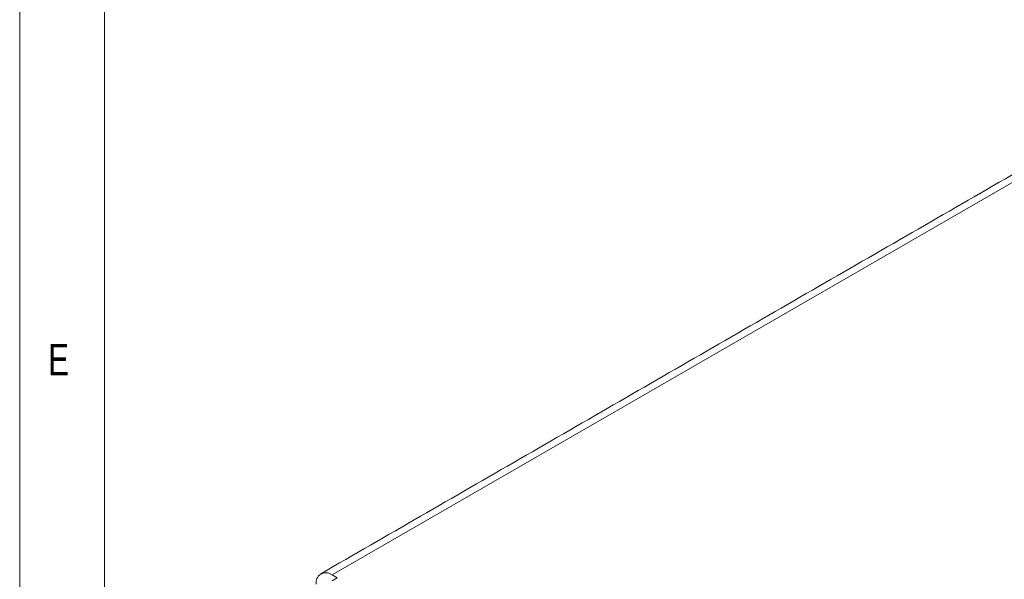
# Model space of a CAD drawing. Header units: inches. Extents: x 0.2 to 16.3, y 0.2 to 11.5.
# Tile 8 of 35: x 0.2 to 2.5, y 2.4 to 3.7. Entities that reach past the tile are written whole.
import ezdxf

# ---------------------------------------------------------------- set-up
doc = ezdxf.new("R2010")
doc.units = ezdxf.units.IN
doc.header["$MEASUREMENT"] = 0
doc.styles.add('SLDTEXTSTYLE0', font='TXT', dxfattribs={"width": 0.75})

msp = doc.modelspace()

# ---------------------------------------------------------------- linework, layer by layer
at = {"color": 7, "linetype": 'Continuous', "lineweight": 0}
for p, q in [((0.1969, 11.4961), (0.1969, 0.1969)), ((0.3937, 11.2992), (0.3937, 0.3937))]:
    msp.add_line(p, q, dxfattribs=at)
at = {"color": 7, "linetype": 'Continuous', "lineweight": 15}
for p, q in [((2.7672, 3.4698), (0.9211, 2.4042)), ((0.9211, 2.4042), (0.9329, 2.3974)), ((0.9329, 2.3974), (0.9211, 2.3906))]:
    msp.add_line(p, q, dxfattribs=at)
msp.add_arc((0.9066, 2.3863), 0.023, 50.7967, 189.2142, dxfattribs=at)
msp.add_open_spline([(2.7408, 3.4725), (0.8948, 2.4068)], degree=1, dxfattribs=at)

# ---------------------------------------------------------------- texts
at = {"color": 7, "linetype": 'Continuous', "lineweight": 0, "insert": (0.2625, 2.9397), "char_height": 0.0729, "attachment_point": 1, "style": 'SLDTEXTSTYLE0'}
msp.add_mtext('E', dxfattribs=at)

doc.saveas('drawing.dxf')
